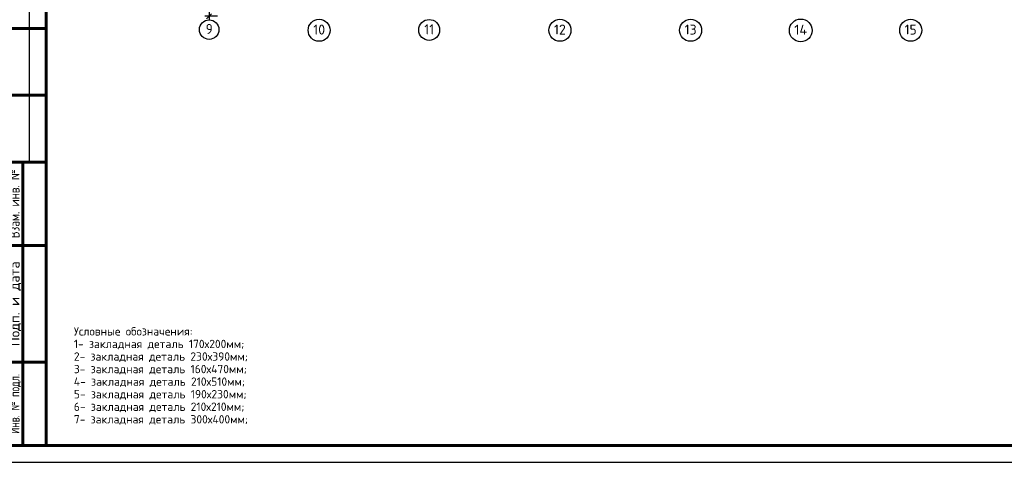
# Model space of a CAD drawing. Header units: millimetres. Extents: x 40580 to 559114, y -343730 to 81020.
# Tile 98 of 256: x 231325 to 260853, y -96794 to -83527. Entities that reach past the tile are written whole.
import ezdxf
from ezdxf.enums import TextEntityAlignment as Align

# ---------------------------------------------------------------- set-up
doc = ezdxf.new("R2010")
doc.units = ezdxf.units.MM
doc.linetypes.add('______5', pattern=[1100, 800, -100, 100, -100])
doc.layers.add('0.05', color=7, linetype='Continuous', lineweight=5)
doc.layers.add('Обрамление проемов стержнями', color=7, linetype='Continuous', lineweight=25)
doc.layers.add('___________________', color=253, linetype='______5')
doc.layers.add('______________________', color=7, linetype='Continuous')
doc.styles.add('ISOCPEUR', font='isocpeur.ttf')
doc.styles.add('ГОСТ 2.304', font='isocpeur.ttf')

# ---------------------------------------------------------------- blocks, each defined once
blk = doc.blocks.new('Из_буфера21367')
at = {"linetype": 'Continuous', "lineweight": 25}
blk.add_line((1533, 9000), (1533, 15500), dxfattribs=at)
at = {"linetype": 'Continuous', "lineweight": 60}
for p, q in [((2033, 500), (2033, 15500)), ((533, 13000), (2033, 13000)), ((533, 11000), (2033, 11000)), ((33, 9000), (2033, 9000)), ((1333, 500), (1333, 9000)), ((833, 6500), (2033, 6500)), ((833, 3000), (2033, 3000)), ((2033, 500), (833, 500))]:
    blk.add_line(p, q, dxfattribs=at)
at = {"linetype": 'Continuous', "lineweight": 25, "ltscale": 100}
blk.add_lwpolyline([(33, 0), (59433, 0), (59433, 42000), (33, 42000), (33, 0)], dxfattribs=at)
blk.add_lwpolyline([(33, 0), (59433, 0), (59433, 42000), (33, 42000), (33, 0)], dxfattribs=at)
at = {"linetype": 'Continuous', "lineweight": 60, "ltscale": 100}
blk.add_lwpolyline([(2033, 500), (58933, 500), (58933, 41500), (2033, 41500), (2033, 500)], dxfattribs=at)
at = {"linetype": 'Continuous', "lineweight": 25, "style": 'ГОСТ 2.304'}
for s, width, p in [('Взам. инв. №', 0.8, (1083, 7750)), ('Инв. № подл.', 0.7, (1083, 1750))]:
    blk.add_text(s, height=300, rotation=90, dxfattribs=dict(at, width=width)).set_placement(p, align=Align.MIDDLE_CENTER)
blk.add_text('Подп. и дата', height=300, rotation=90, dxfattribs=at).set_placement((1083, 4750), align=Align.MIDDLE_CENTER)
blk = doc.blocks.new('ALL_ML_STRICH')
at = {"color": 0, "linetype": 'ByBlock', "lineweight": -2}
for p, q in [((-1, 0), (0.5, 0)), ((-0.3, -0.3), (0.3, 0.3)), ((0, -0.5), (0, 0.5))]:
    blk.add_line(p, q, dxfattribs=at)

msp = doc.modelspace()

# ---------------------------------------------------------------- linework, layer by layer
at = {"layer": '___________________', "color": 7, "linetype": 'Continuous'}
for centre, radius in [((237007.1, -83823.9), 292.4), ((240305.1, -83842.8), 330.4), ((243605.6, -83834.4), 313.4), ((247525.1, -83842.8), 330.4), ((251445.1, -83842.8), 330.4), ((254746.8, -83847.5), 339.6), ((258045.1, -83842.8), 330.4)]:
    msp.add_circle(centre, radius, dxfattribs=at)

# ---------------------------------------------------------------- block references
at = {"layer": '0.05', "ltscale": 50}
msp.add_blockref('Из_буфера21367', (230087.3, -96794), dxfattribs=at)
at = {"layer": '______________________', "xscale": 250, "yscale": 250, "zscale": 250, "rotation": 180}
msp.add_blockref('ALL_ML_STRICH', (237004.7, -83422.9), dxfattribs=at)

# ---------------------------------------------------------------- texts
at = {"layer": '___________________', "color": 7, "linetype": 'Continuous', "style": 'ISOCPEUR'}
for s, width, p, p2 in [('9', 0.999205, (236902.1, -83954.4), (237111.9, -83954.4)), ('10', 0.999536, (240125.1, -83973.3), (240484.9, -83973.3)), ('11', 1, (243455.6, -83964.9), (243755.6, -83964.9)), ('12', 0.999536, (247345.1, -83973.3), (247704.9, -83973.3)), ('13', 0.999536, (251265.1, -83973.3), (251624.9, -83973.3)), ('14', 0.999714, (254551.8, -83978), (254941.7, -83978)), ('15', 0.999536, (257865.1, -83973.3), (258224.9, -83973.3))]:
    msp.add_text(s, height=300, dxfattribs=dict(at, width=width)).set_placement(p, p2, align=Align.FIT)
at = {"layer": 'Обрамление проемов стержнями', "color": 7, "linetype": 'Continuous', "lineweight": 13, "transparency": 33554687, "insert": (232949.3, -92744.4), "char_height": 250, "width": 8726.306, "attachment_point": 1, "line_spacing_factor": 0.903614, "style": 'ISOCPEUR'}
msp.add_mtext('Условные обозначения:\\P1- закладная деталь 170х200мм;\\P2- закладная деталь 230х390мм;\\P3- закладная деталь 160х470мм;\\P4- закладная деталь 210х510мм;\\P5- закладная деталь 190х230мм;\\P6- закладная деталь 210х210мм;\\P7- закладная деталь 300х400мм;', dxfattribs=at)

doc.saveas('drawing.dxf')
